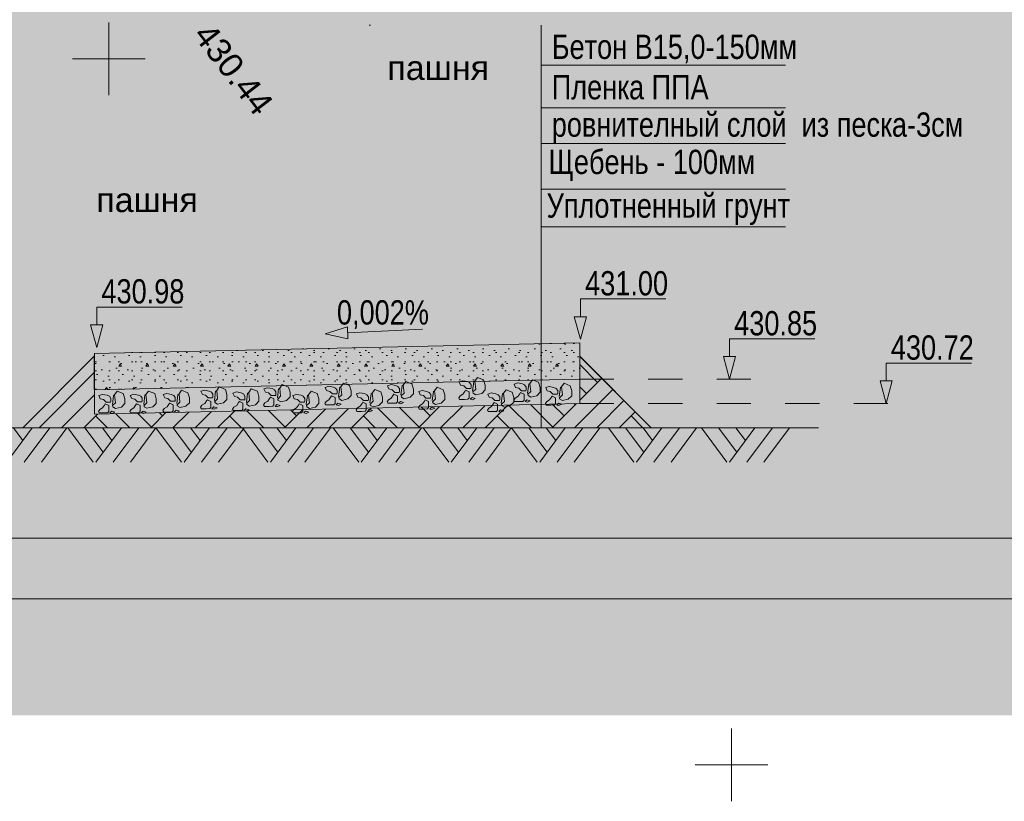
# Model space of a CAD drawing. Header units: millimetres. Extents: x 918404 to 1362154, y 4120617 to 4364104.
# Tile 224 of 256: x 1115738 to 1123853, y 4157068 to 4163506. Entities that reach past the tile are written whole.
import ezdxf

# ---------------------------------------------------------------- set-up
doc = ezdxf.new("R2010")
doc.units = ezdxf.units.MM
doc.header["$MEASUREMENT"] = 0
doc.linetypes.add('Штриховая', pattern=[564.444447, 282.222223, -282.222223])
for name, color, linetype, lineweight in [('(001) Сетка_Ном._пера__132', 132, 'Continuous', 18), ('(001) Сетка_Ном._пера__92', 92, 'Continuous', 18), ('(008) Скульптуры_Ном._пера__7', 7, 'Continuous', 18), ('0_Ном._пера__1', 1, 'Continuous', 18), ('0_Ном._пера__174', 174, 'Continuous', 18), ('0_Ном._пера__255', 255, 'Continuous', 18), ('text_Ном._пера__1', 1, 'Continuous', 18), ('text_Ном._пера__7', 7, 'Continuous', 18), ('ВЫСОТА_Ном._пера__7', 7, 'Continuous', 18), ('РУС_Ном._пера__7', 7, 'Continuous', 18), ('ТОЧКИ_Ном._пера__5', 5, 'Continuous', 18)]:
    doc.layers.add(name, color=color, linetype=linetype, lineweight=lineweight)
doc.layers.add('0_Ном._пера__253', color=7, linetype='Continuous', lineweight=18, true_color=0xb6b6b6)
doc.layers.add('text', color=7, linetype='Continuous')
doc.styles.add('СГЕНЕРИР_СТИЛЬ_1', font='arial.ttf')
doc.styles.add('СГЕНЕРИР_СТИЛЬ_15', font='arial.ttf')

# ---------------------------------------------------------------- blocks, each defined once
blk = doc.blocks.new('Линия_165', base_point=(1119056.5, 4160956))
at = {"layer": 'text_Ном._пера__1', "linetype": 'Continuous'}
blk.add_hatch(color=256, dxfattribs=at).paths.add_polyline_path([(1118254.4, 4160918.7), (1118443.2, 4160877.4), (1118438.5, 4160977.3)])
for p, q in [((1118254.4, 4160918.7), (1118438.5, 4160977.3)), ((1118438.5, 4160977.3), (1118443.2, 4160877.4)), ((1118254.4, 4160918.7), (1118443.2, 4160877.4))]:
    blk.add_line(p, q, dxfattribs=at)
at = {"layer": 'text_Ном._пера__7', "linetype": 'Continuous'}
blk.add_line((1119056.5, 4160956), (1118440.8, 4160927.3), dxfattribs=at)
blk = doc.blocks.new('Ломаная_56', base_point=(1117076.4, 4161139.3))
at = {"layer": 'text_Ном._пера__1', "linetype": 'Continuous'}
blk.add_hatch(color=256, dxfattribs=at).paths.add_polyline_path([(1116372.4, 4160806.9), (1116422.4, 4160993.5), (1116322.4, 4160993.5)])
for p, q in [((1116372.4, 4160806.9), (1116322.4, 4160993.5)), ((1116322.4, 4160993.5), (1116422.4, 4160993.5)), ((1116372.4, 4160806.9), (1116422.4, 4160993.5))]:
    blk.add_line(p, q, dxfattribs=at)
at = {"layer": 'text_Ном._пера__7', "linetype": 'Continuous', "flags": 128}
blk.add_lwpolyline([(1117076.4, 4161139.3), (1116372.4, 4161139.3), (1116372.4, 4160993.5)], dxfattribs=at)
blk = doc.blocks.new('Ломаная_58', base_point=(1121062.9, 4161205.6))
at = {"layer": 'text_Ном._пера__1', "linetype": 'Continuous'}
blk.add_hatch(color=256, dxfattribs=at).paths.add_polyline_path([(1120358.9, 4160873.2), (1120408.9, 4161059.8), (1120308.9, 4161059.8)])
for p, q in [((1120358.9, 4160873.2), (1120308.9, 4161059.8)), ((1120308.9, 4161059.8), (1120408.9, 4161059.8)), ((1120358.9, 4160873.2), (1120408.9, 4161059.8))]:
    blk.add_line(p, q, dxfattribs=at)
at = {"layer": 'text_Ном._пера__7', "linetype": 'Continuous', "flags": 128}
blk.add_lwpolyline([(1121062.9, 4161205.6), (1120358.9, 4161205.6), (1120358.9, 4161059.8)], dxfattribs=at)
blk = doc.blocks.new('Ломаная_59', base_point=(1123582.6, 4160676.6))
at = {"layer": 'text_Ном._пера__1', "linetype": 'Continuous'}
blk.add_hatch(color=256, dxfattribs=at).paths.add_polyline_path([(1122878.5, 4160344.3), (1122928.5, 4160530.9), (1122828.5, 4160530.9)])
for p, q in [((1122878.5, 4160344.3), (1122828.5, 4160530.9)), ((1122828.5, 4160530.9), (1122928.5, 4160530.9)), ((1122878.5, 4160344.3), (1122928.5, 4160530.9))]:
    blk.add_line(p, q, dxfattribs=at)
at = {"layer": 'text_Ном._пера__7', "linetype": 'Continuous', "flags": 128}
blk.add_lwpolyline([(1123582.6, 4160676.6), (1122878.5, 4160676.6), (1122878.5, 4160530.9)], dxfattribs=at)
blk = doc.blocks.new('Ломаная_60', base_point=(1122291.5, 4160876.6))
at = {"layer": 'text_Ном._пера__1', "linetype": 'Continuous'}
blk.add_hatch(color=256, dxfattribs=at).paths.add_polyline_path([(1121587.4, 4160544.3), (1121637.4, 4160730.9), (1121537.4, 4160730.9)])
for p, q in [((1121587.4, 4160544.3), (1121537.4, 4160730.9)), ((1121537.4, 4160730.9), (1121637.4, 4160730.9)), ((1121587.4, 4160544.3), (1121637.4, 4160730.9))]:
    blk.add_line(p, q, dxfattribs=at)
at = {"layer": 'text_Ном._пера__7', "linetype": 'Continuous', "flags": 128}
blk.add_lwpolyline([(1122291.5, 4160876.6), (1121587.4, 4160876.6), (1121587.4, 4160730.9)], dxfattribs=at)

msp = doc.modelspace()

# ---------------------------------------------------------------- hatches: boundary and pattern name
at = {"layer": '0_Ном._пера__253', "linetype": 'Continuous'}
h = msp.add_hatch(dxfattribs=at)
h.set_pattern_fill('Бетон_легкий', color=256, style=0, pattern_type=2)
h.set_pattern_definition([(0, (1118353.5, 4160650.6), (0, 389.71), [24.375, -200.625]), (0, (1118466, 4160845.47), (0, 389.71), [24.375, -200.625]), (60, (1118353.5, 4160650.6), (-337.5, 194.856), [24.375, -200.625]), (60, (1118578.5, 4160650.6), (-337.5, 194.856), [24.375, -200.625]), (120, (1118377.88, 4160650.6), (337.5, 194.856), [24.375, -200.625]), (120, (1118602.88, 4160650.6), (337.5, 194.856), [24.375, -200.625]), (0, (1118353.5, 4160688.116), (0, 75), [0, -75, 0, -112.5]), (45, (1118391, 4160688.116), (-53.033, 53.033), [0, -56.25, 0, -93.75])])
h.paths.add_polyline_path([(1116353.3, 4160457), (1120353.7, 4160544.3), (1120353.7, 4160844.3), (1116353.3, 4160757)])
h = msp.add_hatch(dxfattribs=at)
h.set_pattern_fill('Грунт', color=256, style=0, pattern_type=2)
h.set_pattern_definition([(45, (295942.93, 4126321.94), (-275.77163, 275.77163), []), (45, (295851, 4126413.9), (-551.5433, 551.5433), []), (45, (295759.1, 4126505.8), (-551.5433, 551.5433), []), (135, (295667.16, 4126597.72), (91.923878, 91.923878), [389.99999, -389.99999])])
h.paths.add_polyline_path([(1116352.8, 4160733.7), (1115763.2, 4160144.1), (1120943.3, 4160144.1), (1120353.7, 4160730.5), (1120353.7, 4160344.3), (1116353.3, 4160257), (1116353.3, 4160457), (1116352.8, 4160457)])
at = {"layer": '0_Ном._пера__255', "linetype": 'Continuous'}
h = msp.add_hatch(color=256, dxfattribs=at)
h.paths.add_polyline_path([(1111134.3, 4191646.9), (1111134.3, 4157775.6), (1153992.6, 4157775.6), (1153992.6, 4191646.9)])
h.paths.add_polyline_path([(1114175.7, 4183065.4), (1114175.7, 4186999.8), (1126290, 4186999.8), (1126290, 4185902.9), (1131973.2, 4185902.9), (1131973.2, 4187020.4), (1138212.3, 4187020.4), (1140415.2, 4187020.4), (1140415.2, 4180207.9), (1135183.9, 4180207.9), (1135183.9, 4169186.3), (1114175.7, 4169186.3)], flags=0)

# ---------------------------------------------------------------- linework, layer by layer
at = {"layer": '(001) Сетка_Ном._пера__132', "linetype": 'Continuous'}
for p, q in [((1121604.5, 4157668.2), (1121604.5, 4157068.2)), ((1121304.5, 4157368.2), (1121904.5, 4157368.2))]:
    msp.add_line(p, q, dxfattribs=at)
at = {"layer": '(001) Сетка_Ном._пера__92', "linetype": 'Continuous'}
for p, q in [((1116472.3, 4163483.2), (1116472.3, 4162883.2)), ((1116172.3, 4163183.2), (1116772.3, 4163183.2))]:
    msp.add_line(p, q, dxfattribs=at)
at = {"layer": '0_Ном._пера__1', "linetype": 'Continuous', "flags": 128}
for points in [[(1116353.3, 4160457), (1120353.7, 4160544.3), (1120353.7, 4160844.3), (1116353.3, 4160757)], [(1116352.8, 4160733.7), (1115763.2, 4160144.1), (1120943.3, 4160144.1), (1120353.7, 4160730.5), (1120353.7, 4160344.3), (1116353.3, 4160257), (1116353.3, 4160457), (1116352.8, 4160457)]]:
    msp.add_lwpolyline(points, close=True, dxfattribs=at)
at = {"layer": '0_Ном._пера__174', "linetype": 'Continuous', "flags": 128}
for points in [[(1111825, 4188014.6), (1153825.9, 4188014.6), (1153825.9, 4158734.6), (1111825, 4158734.6)], [(1113825, 4187514.6), (1153325.9, 4187514.6), (1153325.9, 4159234.6), (1113825, 4159234.6)]]:
    msp.add_lwpolyline(points, close=True, dxfattribs=at)
at = {"layer": 'text_Ном._пера__7', "linetype": 'Continuous'}
for p, q in [((1120035, 4160144.1), (1120035, 4163459.5)), ((1120035, 4163132.1), (1122048.4, 4163132.1)), ((1120035, 4162780.1), (1122048.4, 4162780.1)), ((1120035, 4162487.2), (1122048.4, 4162487.2)), ((1120035, 4162109.5), (1122048.4, 4162109.5)), ((1120035, 4161798.4), (1122048.4, 4161798.4)), ((1120353.7, 4160844.3), (1116352.8, 4160757)), ((1120353.7, 4160844.3), (1120353.7, 4160344.3)), ((1116352.8, 4160733.7), (1115763.2, 4160144.1)), ((1116353.3, 4160758.5), (1116353.3, 4160257)), ((1120353.7, 4160733.7), (1120943.3, 4160144.1)), ((1120353.7, 4160544.3), (1116352.8, 4160457)), ((1118899.1, 4160496.7), (1118919.6, 4160526.6)), ((1118919.6, 4160526.6), (1118970.8, 4160506.1)), ((1119389.1, 4160532.6), (1119359.2, 4160523.2)), ((1119359.2, 4160523.2), (1119372, 4160496.7)), ((1119427.5, 4160524.9), (1119389.1, 4160532.6)), ((1119446.3, 4160516.4), (1119427.5, 4160524.9)), ((1119458.2, 4160499.3), (1119446.3, 4160516.4)), ((1119471, 4160448.9), (1119480.4, 4160524.1)), ((1119480.4, 4160524.1), (1119489.8, 4160529.2)), ((1119489.8, 4160529.2), (1119510.3, 4160559.1)), ((1119496.6, 4160462.6), (1119489.8, 4160529.2)), ((1119510.3, 4160559.1), (1119561.5, 4160538.6)), ((1119561.5, 4160538.6), (1119574.3, 4160495.9)), ((1119943.1, 4160510.1), (1119963.6, 4160540)), ((1119963.6, 4160540), (1120014.8, 4160519.5)), ((1120014.8, 4160519.5), (1120027.6, 4160476.8)), ((1116520.2, 4160416.7), (1116540.7, 4160446.5)), ((1116540.7, 4160446.5), (1116591.9, 4160426.1)), ((1116778.7, 4160417.6), (1116799.2, 4160447.4)), ((1116799.2, 4160447.4), (1116850.4, 4160426.9)), ((1117051.9, 4160423.5), (1117072.3, 4160453.4)), ((1117072.3, 4160453.4), (1117123.6, 4160432.9)), ((1117260.9, 4160454.4), (1117231, 4160445)), ((1117231, 4160445), (1117243.8, 4160418.5)), ((1117299.3, 4160446.7), (1117260.9, 4160454.4)), ((1117318.1, 4160438.1), (1117299.3, 4160446.7)), ((1117330, 4160421.1), (1117318.1, 4160438.1)), ((1117342.8, 4160370.7), (1117352.2, 4160445.8)), ((1117352.2, 4160445.8), (1117361.6, 4160450.9)), ((1117361.6, 4160450.9), (1117382.1, 4160480.8)), ((1117368.4, 4160384.4), (1117361.6, 4160450.9)), ((1117382.1, 4160480.8), (1117433.3, 4160460.3)), ((1117433.3, 4160460.3), (1117446.1, 4160417.7)), ((1117524.8, 4160439.4), (1117494.9, 4160430.1)), ((1117563.2, 4160431.8), (1117524.8, 4160439.4)), ((1117616.1, 4160430.9), (1117625.5, 4160436)), ((1117625.5, 4160436), (1117646, 4160465.9)), ((1117632.3, 4160369.4), (1117625.5, 4160436)), ((1117646, 4160465.9), (1117697.2, 4160445.4)), ((1117697.2, 4160445.4), (1117710, 4160402.7)), ((1117780.9, 4160474.5), (1117751, 4160465.2)), ((1117751, 4160465.2), (1117763.8, 4160438.7)), ((1117763.8, 4160438.7), (1117789.4, 4160432.7)), ((1117819.3, 4160466.9), (1117780.9, 4160474.5)), ((1117838.1, 4160458.3), (1117819.3, 4160466.9)), ((1117850, 4160441.3), (1117838.1, 4160458.3)), ((1117850, 4160420.8), (1117850, 4160441.3)), ((1117862.8, 4160390.9), (1117872.2, 4160466)), ((1117872.2, 4160466), (1117881.6, 4160471.1)), ((1117881.6, 4160471.1), (1117902.1, 4160501)), ((1117888.4, 4160404.5), (1117881.6, 4160471.1)), ((1117902.1, 4160501), (1117953.3, 4160480.5)), ((1117953.3, 4160480.5), (1117966.1, 4160437.8)), ((1117966.1, 4160437.8), (1117966.1, 4160398.6)), ((1118118.9, 4160416.7), (1118139.4, 4160446.5)), ((1118139.4, 4160446.5), (1118190.6, 4160426.1)), ((1118284.5, 4160486.5), (1118254.6, 4160477.1)), ((1118254.6, 4160477.1), (1118267.4, 4160450.6)), ((1118267.4, 4160450.6), (1118293, 4160444.7)), ((1118322.9, 4160478.8), (1118284.5, 4160486.5)), ((1118293, 4160444.7), (1118314.8, 4160422.9)), ((1118341.7, 4160470.3), (1118322.9, 4160478.8)), ((1118353.6, 4160453.2), (1118341.7, 4160470.3)), ((1118353.6, 4160432.7), (1118353.6, 4160453.2)), ((1118366.4, 4160402.8), (1118375.8, 4160478)), ((1118375.8, 4160478), (1118385.2, 4160483.1)), ((1118385.2, 4160483.1), (1118405.7, 4160513)), ((1118392.1, 4160416.5), (1118385.2, 4160483.1)), ((1118405.7, 4160513), (1118456.9, 4160492.5)), ((1118456.9, 4160492.5), (1118469.7, 4160449.8)), ((1118469.7, 4160449.8), (1118469.7, 4160410.5)), ((1118643, 4160430.2), (1118663.5, 4160460)), ((1118663.5, 4160460), (1118714.7, 4160439.5)), ((1118714.7, 4160439.5), (1118727.5, 4160396.9)), ((1118798.4, 4160500.2), (1118768.5, 4160490.8)), ((1118768.5, 4160490.8), (1118781.3, 4160464.3)), ((1118781.3, 4160464.3), (1118806.9, 4160458.3)), ((1118836.8, 4160492.5), (1118798.4, 4160500.2)), ((1118806.9, 4160458.3), (1118828.7, 4160436.6)), ((1118828.7, 4160436.6), (1118865.8, 4160436.6)), ((1118855.6, 4160483.9), (1118836.8, 4160492.5)), ((1118867.5, 4160466.9), (1118855.6, 4160483.9)), ((1118865.8, 4160436.6), (1118867.5, 4160446.4)), ((1118867.5, 4160446.4), (1118867.5, 4160466.9)), ((1118880.3, 4160416.5), (1118889.7, 4160491.6)), ((1118889.7, 4160491.6), (1118899.1, 4160496.7)), ((1118905.9, 4160430.2), (1118899.1, 4160496.7)), ((1118970.8, 4160506.1), (1118983.6, 4160463.4)), ((1118983.6, 4160463.4), (1118983.6, 4160424.2)), ((1119056.2, 4160452.3), (1119026.3, 4160443)), ((1119026.3, 4160443), (1119039.1, 4160416.5)), ((1119094.6, 4160444.7), (1119056.2, 4160452.3)), ((1119113.4, 4160436.1), (1119094.6, 4160444.7)), ((1119125.3, 4160419.1), (1119113.4, 4160436.1)), ((1119138.1, 4160368.7), (1119147.5, 4160443.8)), ((1119147.5, 4160443.8), (1119156.9, 4160448.9)), ((1119156.9, 4160448.9), (1119177.4, 4160478.8)), ((1119163.7, 4160382.4), (1119156.9, 4160448.9)), ((1119177.4, 4160478.8), (1119228.6, 4160458.3)), ((1119228.6, 4160458.3), (1119241.4, 4160415.6)), ((1119372, 4160496.7), (1119397.6, 4160490.8)), ((1119390.8, 4160421.6), (1119406.2, 4160444.7)), ((1119397.6, 4160490.8), (1119419.4, 4160469)), ((1119406.2, 4160444.7), (1119413, 4160454.1)), ((1119413, 4160454.1), (1119441.2, 4160440.4)), ((1119419.4, 4160469), (1119456.5, 4160469)), ((1119441.2, 4160440.4), (1119441.2, 4160408.8)), ((1119456.5, 4160469), (1119458.2, 4160478.8)), ((1119458.2, 4160478.8), (1119458.2, 4160499.3)), ((1119473.6, 4160439.5), (1119496.6, 4160462.6)), ((1119474.4, 4160430.2), (1119473.6, 4160439.5)), ((1119574.3, 4160456.6), (1119545.7, 4160428)), ((1119574.3, 4160495.9), (1119574.3, 4160456.6)), ((1119725.4, 4160428.4), (1119745.9, 4160458.3)), ((1119745.9, 4160458.3), (1119797.1, 4160437.8)), ((1119797.1, 4160437.8), (1119809.9, 4160395.2)), ((1119842.4, 4160513.5), (1119812.5, 4160504.1)), ((1119812.5, 4160504.1), (1119825.3, 4160477.7)), ((1119825.3, 4160477.7), (1119850.9, 4160471.7)), ((1119880.8, 4160505.8), (1119842.4, 4160513.5)), ((1119850.9, 4160471.7), (1119872.7, 4160449.9)), ((1119859.4, 4160425.6), (1119866.3, 4160435)), ((1119866.3, 4160435), (1119894.4, 4160421.3)), ((1119872.7, 4160449.9), (1119909.8, 4160449.9)), ((1119899.5, 4160497.3), (1119880.8, 4160505.8)), ((1119911.5, 4160480.2), (1119899.5, 4160497.3)), ((1119909.8, 4160449.9), (1119911.5, 4160459.7)), ((1119911.5, 4160459.7), (1119911.5, 4160480.2)), ((1119924.3, 4160429.8), (1119933.7, 4160505)), ((1119926.9, 4160420.5), (1119949.9, 4160443.5)), ((1119933.7, 4160505), (1119943.1, 4160510.1)), ((1119949.9, 4160443.5), (1119943.1, 4160510.1)), ((1120027.6, 4160437.5), (1119999, 4160408.9)), ((1120027.6, 4160476.8), (1120027.6, 4160437.5)), ((1120102.7, 4160484.8), (1120072.8, 4160475.4)), ((1120072.8, 4160475.4), (1120085.6, 4160448.9)), ((1120085.6, 4160448.9), (1120111.2, 4160443)), ((1120141.1, 4160477.1), (1120102.7, 4160484.8)), ((1120111.2, 4160443), (1120133, 4160421.2)), ((1120159.9, 4160468.6), (1120141.1, 4160477.1)), ((1120171.9, 4160451.5), (1120159.9, 4160468.6)), ((1120171.9, 4160431), (1120171.9, 4160451.5)), ((1120184.7, 4160401.1), (1120194, 4160476.2)), ((1120194, 4160476.2), (1120203.4, 4160481.4)), ((1120203.4, 4160481.4), (1120223.9, 4160511.2)), ((1120210.3, 4160414.8), (1120203.4, 4160481.4)), ((1120223.9, 4160511.2), (1120275.1, 4160490.8)), ((1120275.1, 4160490.8), (1120287.9, 4160448.1)), ((1120287.9, 4160448.1), (1120287.9, 4160408.8)), ((1116419.5, 4160420.1), (1116389.6, 4160410.7)), ((1116389.6, 4160410.7), (1116402.4, 4160384.2)), ((1116402.4, 4160384.2), (1116428, 4160378.2)), ((1116457.9, 4160412.4), (1116419.5, 4160420.1)), ((1116428, 4160378.2), (1116449.8, 4160356.5)), ((1116449.8, 4160356.5), (1116486.9, 4160356.5)), ((1116476.7, 4160403.9), (1116457.9, 4160412.4)), ((1116488.7, 4160386.8), (1116476.7, 4160403.9)), ((1116486.9, 4160356.5), (1116488.7, 4160366.3)), ((1116488.7, 4160366.3), (1116488.7, 4160386.8)), ((1116501.5, 4160336.4), (1116510.8, 4160411.5)), ((1116510.8, 4160411.5), (1116520.2, 4160416.7)), ((1116527.1, 4160350.1), (1116520.2, 4160416.7)), ((1116591.9, 4160426.1), (1116604.7, 4160383.4)), ((1116604.7, 4160383.4), (1116604.7, 4160344.1)), ((1116678, 4160421), (1116648.1, 4160411.6)), ((1116648.1, 4160411.6), (1116660.9, 4160385.1)), ((1116660.9, 4160385.1), (1116686.5, 4160379.1)), ((1116716.4, 4160413.3), (1116678, 4160421)), ((1116686.5, 4160379.1), (1116708.3, 4160357.4)), ((1116708.3, 4160357.4), (1116745.4, 4160357.4)), ((1116735.1, 4160404.7), (1116716.4, 4160413.3)), ((1116747.1, 4160387.7), (1116735.1, 4160404.7)), ((1116745.4, 4160357.4), (1116747.1, 4160367.2)), ((1116747.1, 4160367.2), (1116747.1, 4160387.7)), ((1116759.9, 4160337.3), (1116769.3, 4160412.4)), ((1116769.3, 4160412.4), (1116778.7, 4160417.6)), ((1116785.5, 4160351), (1116778.7, 4160417.6)), ((1116850.4, 4160426.9), (1116863.2, 4160384.3)), ((1116863.2, 4160384.3), (1116863.2, 4160345)), ((1116951.1, 4160426.9), (1116921.3, 4160417.5)), ((1116921.3, 4160417.5), (1116934.1, 4160391.1)), ((1116934.1, 4160391.1), (1116959.7, 4160385.1)), ((1116989.5, 4160419.2), (1116951.1, 4160426.9)), ((1116959.7, 4160385.1), (1116981.4, 4160363.3)), ((1116981.4, 4160363.3), (1117018.6, 4160363.3)), ((1117008.3, 4160410.7), (1116989.5, 4160419.2)), ((1117020.3, 4160393.6), (1117008.3, 4160410.7)), ((1117018.6, 4160363.3), (1117020.3, 4160373.1)), ((1117020.3, 4160373.1), (1117020.3, 4160393.6)), ((1117033.1, 4160343.3), (1117042.5, 4160418.4)), ((1117035.6, 4160333.9), (1117058.7, 4160356.9)), ((1117042.5, 4160418.4), (1117051.9, 4160423.5)), ((1117058.7, 4160356.9), (1117051.9, 4160423.5)), ((1117123.6, 4160432.9), (1117136.4, 4160390.2)), ((1117136.4, 4160390.2), (1117136.4, 4160351)), ((1117243.8, 4160418.5), (1117269.4, 4160412.5)), ((1117262.6, 4160343.4), (1117278, 4160366.4)), ((1117269.4, 4160412.5), (1117291.2, 4160390.8)), ((1117278, 4160366.4), (1117284.8, 4160375.8)), ((1117284.8, 4160375.8), (1117313, 4160362.2)), ((1117291.2, 4160390.8), (1117328.3, 4160390.8)), ((1117313, 4160362.2), (1117313, 4160330.6)), ((1117328.3, 4160390.8), (1117330, 4160400.6)), ((1117330, 4160400.6), (1117330, 4160421.1)), ((1117345.4, 4160361.3), (1117368.4, 4160384.4)), ((1117346.2, 4160351.9), (1117345.4, 4160361.3)), ((1117446.1, 4160378.4), (1117417.5, 4160349.8)), ((1117446.1, 4160417.7), (1117446.1, 4160378.4)), ((1117494.9, 4160430.1), (1117507.7, 4160403.6)), ((1117507.7, 4160403.6), (1117533.3, 4160397.6)), ((1117533.3, 4160397.6), (1117555.1, 4160375.8)), ((1117541.8, 4160351.5), (1117548.7, 4160360.9)), ((1117548.7, 4160360.9), (1117576.8, 4160347.2)), ((1117555.1, 4160375.8), (1117592.2, 4160375.8)), ((1117581.9, 4160423.2), (1117563.2, 4160431.8)), ((1117593.9, 4160406.1), (1117581.9, 4160423.2)), ((1117592.2, 4160375.8), (1117593.9, 4160385.7)), ((1117593.9, 4160385.7), (1117593.9, 4160406.1)), ((1117606.7, 4160355.8), (1117616.1, 4160430.9)), ((1117609.3, 4160346.4), (1117632.3, 4160369.4)), ((1117710, 4160363.5), (1117681.4, 4160334.9)), ((1117710, 4160402.7), (1117710, 4160363.5)), ((1117759.5, 4160349.9), (1117782.6, 4160363.6)), ((1117782.6, 4160363.6), (1117797.9, 4160386.6)), ((1117789.4, 4160432.7), (1117811.2, 4160410.9)), ((1117797.9, 4160386.6), (1117804.8, 4160396)), ((1117804.8, 4160396), (1117832.9, 4160382.4)), ((1117811.2, 4160410.9), (1117848.3, 4160410.9)), ((1117832.9, 4160382.4), (1117832.9, 4160350.8)), ((1117848.3, 4160410.9), (1117850, 4160420.8)), ((1117865.4, 4160381.5), (1117888.4, 4160404.5)), ((1117866.2, 4160372.1), (1117865.4, 4160381.5)), ((1117889.3, 4160358.5), (1117866.2, 4160372.1)), ((1117937.5, 4160370), (1117889.3, 4160358.5)), ((1117966.1, 4160398.6), (1117937.5, 4160370)), ((1118018.2, 4160420.1), (1117988.3, 4160410.7)), ((1117988.3, 4160410.7), (1118001.1, 4160384.2)), ((1118001.1, 4160384.2), (1118026.7, 4160378.2)), ((1118056.6, 4160412.4), (1118018.2, 4160420.1)), ((1118026.7, 4160378.2), (1118048.5, 4160356.5)), ((1118048.5, 4160356.5), (1118085.6, 4160356.5)), ((1118075.4, 4160403.9), (1118056.6, 4160412.4)), ((1118087.3, 4160386.8), (1118075.4, 4160403.9)), ((1118085.6, 4160356.5), (1118087.3, 4160366.3)), ((1118087.3, 4160366.3), (1118087.3, 4160386.8)), ((1118100.1, 4160336.4), (1118109.5, 4160411.5)), ((1118109.5, 4160411.5), (1118118.9, 4160416.7)), ((1118125.7, 4160350.1), (1118118.9, 4160416.7)), ((1118190.6, 4160426.1), (1118203.4, 4160383.4)), ((1118203.4, 4160383.4), (1118203.4, 4160344.1)), ((1118252.1, 4160345.6), (1118263.2, 4160361.9)), ((1118263.2, 4160361.9), (1118286.2, 4160375.5)), ((1118286.2, 4160375.5), (1118301.6, 4160398.6)), ((1118301.6, 4160398.6), (1118308.4, 4160408)), ((1118308.4, 4160408), (1118336.6, 4160394.3)), ((1118314.8, 4160422.9), (1118351.9, 4160422.9)), ((1118336.6, 4160394.3), (1118336.6, 4160362.7)), ((1118336.6, 4160362.7), (1118336.6, 4160344.8)), ((1118351.9, 4160422.9), (1118353.6, 4160432.7)), ((1118369, 4160393.4), (1118392.1, 4160416.5)), ((1118369.9, 4160384.1), (1118369, 4160393.4)), ((1118392.9, 4160370.4), (1118369.9, 4160384.1)), ((1118441.1, 4160381.9), (1118392.9, 4160370.4)), ((1118469.7, 4160410.5), (1118441.1, 4160381.9)), ((1118542.3, 4160433.6), (1118512.4, 4160424.2)), ((1118512.4, 4160424.2), (1118525.2, 4160397.7)), ((1118525.2, 4160397.7), (1118550.8, 4160391.7)), ((1118580.7, 4160425.9), (1118542.3, 4160433.6)), ((1118550.8, 4160391.7), (1118572.6, 4160370)), ((1118559.4, 4160345.6), (1118566.2, 4160355)), ((1118566.2, 4160355), (1118594.4, 4160341.4)), ((1118572.6, 4160370), (1118609.7, 4160370)), ((1118599.5, 4160417.3), (1118580.7, 4160425.9)), ((1118611.4, 4160400.3), (1118599.5, 4160417.3)), ((1118609.7, 4160370), (1118611.4, 4160379.8)), ((1118611.4, 4160379.8), (1118611.4, 4160400.3)), ((1118624.2, 4160349.9), (1118633.6, 4160425)), ((1118626.8, 4160340.5), (1118649.8, 4160363.6)), ((1118633.6, 4160425), (1118643, 4160430.2)), ((1118649.8, 4160363.6), (1118643, 4160430.2)), ((1118727.5, 4160357.6), (1118698.9, 4160329)), ((1118727.5, 4160396.9), (1118727.5, 4160357.6)), ((1118765.9, 4160359.3), (1118777, 4160375.5)), ((1118772.8, 4160346.5), (1118765.9, 4160359.3)), ((1118777, 4160375.5), (1118800.1, 4160389.2)), ((1118800.1, 4160389.2), (1118815.4, 4160412.2)), ((1118815.4, 4160412.2), (1118822.3, 4160421.6)), ((1118822.3, 4160421.6), (1118850.4, 4160408)), ((1118850.4, 4160358.5), (1118841.1, 4160348.2)), ((1118850.4, 4160408), (1118850.4, 4160376.4)), ((1118850.4, 4160376.4), (1118850.4, 4160358.5)), ((1118859.6, 4160346.6), (1118875, 4160362)), ((1118875, 4160362), (1118901.6, 4160353.8)), ((1118901.6, 4160353.8), (1118878, 4160342.5)), ((1118882.9, 4160407.1), (1118905.9, 4160430.2)), ((1118883.7, 4160397.7), (1118882.9, 4160407.1)), ((1118906.8, 4160384.1), (1118883.7, 4160397.7)), ((1118955, 4160395.6), (1118906.8, 4160384.1)), ((1118983.6, 4160424.2), (1118955, 4160395.6)), ((1119039.1, 4160416.5), (1119064.7, 4160410.5)), ((1119057.9, 4160341.4), (1119073.2, 4160364.4)), ((1119064.7, 4160410.5), (1119086.5, 4160388.8)), ((1119073.2, 4160364.4), (1119080.1, 4160373.8)), ((1119080.1, 4160373.8), (1119108.2, 4160360.2)), ((1119086.5, 4160388.8), (1119123.6, 4160388.8)), ((1119108.2, 4160360.2), (1119108.2, 4160328.6)), ((1119123.6, 4160388.8), (1119125.3, 4160398.6)), ((1119125.3, 4160398.6), (1119125.3, 4160419.1)), ((1119140.7, 4160359.3), (1119163.7, 4160382.4)), ((1119141.5, 4160349.9), (1119140.7, 4160359.3)), ((1119241.4, 4160376.4), (1119212.8, 4160347.8)), ((1119241.4, 4160415.6), (1119241.4, 4160376.4)), ((1119356.6, 4160391.7), (1119367.7, 4160408)), ((1119363.5, 4160378.9), (1119356.6, 4160391.7)), ((1119402.7, 4160378.9), (1119363.5, 4160378.9)), ((1119367.7, 4160408), (1119390.8, 4160421.6)), ((1119431.8, 4160380.6), (1119402.7, 4160378.9)), ((1119441.2, 4160390.9), (1119431.8, 4160380.6)), ((1119441.2, 4160408.8), (1119441.2, 4160390.9)), ((1119450.3, 4160379.1), (1119465.7, 4160394.4)), ((1119468.7, 4160375), (1119450.3, 4160379.1)), ((1119465.7, 4160394.4), (1119492.3, 4160386.2)), ((1119492.3, 4160386.2), (1119468.7, 4160375)), ((1119497.5, 4160416.5), (1119474.4, 4160430.2)), ((1119545.7, 4160428), (1119497.5, 4160416.5)), ((1119624.7, 4160431.9), (1119594.8, 4160422.5)), ((1119594.8, 4160422.5), (1119607.6, 4160396)), ((1119607.6, 4160396), (1119633.2, 4160390)), ((1119663.1, 4160424.2), (1119624.7, 4160431.9)), ((1119633.2, 4160390), (1119655, 4160368.3)), ((1119655, 4160368.3), (1119692.1, 4160368.3)), ((1119681.9, 4160415.6), (1119663.1, 4160424.2)), ((1119693.8, 4160398.6), (1119681.9, 4160415.6)), ((1119692.1, 4160368.3), (1119693.8, 4160378.1)), ((1119693.8, 4160378.1), (1119693.8, 4160398.6)), ((1119706.6, 4160348.2), (1119716, 4160423.3)), ((1119709.2, 4160338.8), (1119732.2, 4160361.9)), ((1119716, 4160423.3), (1119725.4, 4160428.4)), ((1119732.2, 4160361.9), (1119725.4, 4160428.4)), ((1119809.9, 4160355.9), (1119781.3, 4160327.3)), ((1119809.9, 4160395.2), (1119809.9, 4160355.9)), ((1119809.9, 4160372.7), (1119821, 4160388.9)), ((1119816.7, 4160359.9), (1119809.9, 4160372.7)), ((1119856, 4160359.9), (1119816.7, 4160359.9)), ((1119821, 4160388.9), (1119844.1, 4160402.5)), ((1119844.1, 4160402.5), (1119859.4, 4160425.6)), ((1119885, 4160361.6), (1119856, 4160359.9)), ((1119894.4, 4160371.8), (1119885, 4160361.6)), ((1119894.4, 4160421.3), (1119894.4, 4160389.7)), ((1119894.4, 4160389.7), (1119894.4, 4160371.8)), ((1119903.6, 4160360), (1119918.9, 4160375.4)), ((1119922, 4160355.9), (1119903.6, 4160360)), ((1119918.9, 4160375.4), (1119945.6, 4160367.2)), ((1119945.6, 4160367.2), (1119922, 4160355.9)), ((1119927.7, 4160411.1), (1119926.9, 4160420.5)), ((1119950.8, 4160397.4), (1119927.7, 4160411.1)), ((1119999, 4160408.9), (1119950.8, 4160397.4)), ((1120070.3, 4160343.9), (1120081.4, 4160360.2)), ((1120081.4, 4160360.2), (1120104.4, 4160373.8)), ((1120104.4, 4160373.8), (1120119.8, 4160396.9)), ((1120119.8, 4160396.9), (1120126.6, 4160406.3)), ((1120126.6, 4160406.3), (1120154.8, 4160392.6)), ((1120133, 4160421.2), (1120170.1, 4160421.2)), ((1120154.8, 4160392.6), (1120154.8, 4160361)), ((1120154.8, 4160361), (1120154.8, 4160343.1)), ((1120170.1, 4160421.2), (1120171.9, 4160431)), ((1120187.2, 4160391.7), (1120210.3, 4160414.8)), ((1120188.1, 4160382.4), (1120187.2, 4160391.7)), ((1120211.1, 4160368.7), (1120188.1, 4160382.4)), ((1120259.3, 4160380.2), (1120211.1, 4160368.7)), ((1120287.9, 4160408.8), (1120259.3, 4160380.2)), ((1120353.7, 4160344.3), (1116353.3, 4160257)), ((1116387.1, 4160279.2), (1116398.2, 4160295.4)), ((1116393.9, 4160266.4), (1116387.1, 4160279.2)), ((1116398.2, 4160295.4), (1116421.2, 4160309.1)), ((1116421.2, 4160309.1), (1116436.6, 4160332.2)), ((1116436.6, 4160332.2), (1116443.4, 4160341.5)), ((1116443.4, 4160341.5), (1116471.6, 4160327.9)), ((1116471.6, 4160278.4), (1116462.2, 4160268.1)), ((1116471.6, 4160327.9), (1116471.6, 4160296.3)), ((1116471.6, 4160296.3), (1116471.6, 4160278.4)), ((1116480.7, 4160266.6), (1116496.1, 4160281.9)), ((1116496.1, 4160281.9), (1116522.7, 4160273.7)), ((1116522.7, 4160273.7), (1116499.2, 4160262.5)), ((1116504, 4160327), (1116527.1, 4160350.1)), ((1116504.9, 4160317.6), (1116504, 4160327)), ((1116527.9, 4160304), (1116504.9, 4160317.6)), ((1116576.2, 4160315.5), (1116527.9, 4160304)), ((1116604.7, 4160344.1), (1116576.2, 4160315.5)), ((1116645.5, 4160280.1), (1116656.6, 4160296.3)), ((1116652.3, 4160267.3), (1116645.5, 4160280.1)), ((1116656.6, 4160296.3), (1116679.7, 4160310)), ((1116679.7, 4160310), (1116695, 4160333)), ((1116695, 4160333), (1116701.9, 4160342.4)), ((1116701.9, 4160342.4), (1116730, 4160328.8)), ((1116730, 4160279.3), (1116720.6, 4160269)), ((1116730, 4160328.8), (1116730, 4160297.2)), ((1116730, 4160297.2), (1116730, 4160279.3)), ((1116739.2, 4160267.4), (1116754.5, 4160282.8)), ((1116754.5, 4160282.8), (1116781.2, 4160274.6)), ((1116781.2, 4160274.6), (1116757.6, 4160263.4)), ((1116762.5, 4160327.9), (1116785.5, 4160351)), ((1116763.3, 4160318.5), (1116762.5, 4160327.9)), ((1116786.4, 4160304.9), (1116763.3, 4160318.5)), ((1116834.6, 4160316.4), (1116786.4, 4160304.9)), ((1116863.2, 4160345), (1116834.6, 4160316.4)), ((1116918.7, 4160286.1), (1116929.8, 4160302.3)), ((1116925.5, 4160273.3), (1116918.7, 4160286.1)), ((1116964.8, 4160273.3), (1116925.5, 4160273.3)), ((1116929.8, 4160302.3), (1116952.8, 4160316)), ((1116952.8, 4160316), (1116968.2, 4160339)), ((1116993.8, 4160275), (1116964.8, 4160273.3)), ((1116968.2, 4160339), (1116975, 4160348.4)), ((1116975, 4160348.4), (1117003.2, 4160334.7)), ((1117003.2, 4160285.2), (1116993.8, 4160275)), ((1117003.2, 4160334.7), (1117003.2, 4160303.2)), ((1117003.2, 4160303.2), (1117003.2, 4160285.2)), ((1117012.3, 4160273.4), (1117027.7, 4160288.8)), ((1117030.8, 4160269.3), (1117012.3, 4160273.4)), ((1117027.7, 4160288.8), (1117054.3, 4160280.6)), ((1117054.3, 4160280.6), (1117030.8, 4160269.3)), ((1117036.5, 4160324.5), (1117035.6, 4160333.9)), ((1117059.5, 4160310.8), (1117036.5, 4160324.5)), ((1117107.8, 4160322.4), (1117059.5, 4160310.8)), ((1117136.4, 4160351), (1117107.8, 4160322.4)), ((1117228.4, 4160313.5), (1117239.5, 4160329.7)), ((1117235.3, 4160300.7), (1117228.4, 4160313.5)), ((1117274.5, 4160300.7), (1117235.3, 4160300.7)), ((1117239.5, 4160329.7), (1117262.6, 4160343.4)), ((1117303.6, 4160302.4), (1117274.5, 4160300.7)), ((1117313, 4160312.7), (1117303.6, 4160302.4)), ((1117313, 4160330.6), (1117313, 4160312.7)), ((1117322.1, 4160300.8), (1117337.5, 4160316.2)), ((1117340.5, 4160296.7), (1117322.1, 4160300.8)), ((1117337.5, 4160316.2), (1117364.1, 4160308)), ((1117364.1, 4160308), (1117340.5, 4160296.7)), ((1117369.3, 4160338.3), (1117346.2, 4160351.9)), ((1117417.5, 4160349.8), (1117369.3, 4160338.3)), ((1117492.3, 4160298.6), (1117503.4, 4160314.8)), ((1117499.1, 4160285.8), (1117492.3, 4160298.6)), ((1117538.4, 4160285.8), (1117499.1, 4160285.8)), ((1117503.4, 4160314.8), (1117526.5, 4160328.5)), ((1117526.5, 4160328.5), (1117541.8, 4160351.5)), ((1117567.4, 4160287.5), (1117538.4, 4160285.8)), ((1117576.8, 4160297.7), (1117567.4, 4160287.5)), ((1117576.8, 4160347.2), (1117576.8, 4160315.7)), ((1117576.8, 4160315.7), (1117576.8, 4160297.7)), ((1117586, 4160285.9), (1117601.3, 4160301.3)), ((1117604.4, 4160281.8), (1117586, 4160285.9)), ((1117601.3, 4160301.3), (1117628, 4160293.1)), ((1117628, 4160293.1), (1117604.4, 4160281.8)), ((1117610.1, 4160337), (1117609.3, 4160346.4)), ((1117633.2, 4160323.3), (1117610.1, 4160337)), ((1117681.4, 4160334.9), (1117633.2, 4160323.3)), ((1117748.4, 4160333.7), (1117759.5, 4160349.9)), ((1117755.3, 4160320.9), (1117748.4, 4160333.7)), ((1117794.5, 4160320.9), (1117755.3, 4160320.9)), ((1117823.5, 4160322.6), (1117794.5, 4160320.9)), ((1117832.9, 4160332.8), (1117823.5, 4160322.6)), ((1117832.9, 4160350.8), (1117832.9, 4160332.8)), ((1117842.1, 4160321), (1117857.4, 4160336.4)), ((1117860.5, 4160316.9), (1117842.1, 4160321)), ((1117857.4, 4160336.4), (1117884.1, 4160328.2)), ((1117884.1, 4160328.2), (1117860.5, 4160316.9)), ((1117985.7, 4160279.2), (1117996.8, 4160295.4)), ((1117992.6, 4160266.4), (1117985.7, 4160279.2)), ((1117996.8, 4160295.4), (1118019.9, 4160309.1)), ((1118019.9, 4160309.1), (1118035.2, 4160332.2)), ((1118035.2, 4160332.2), (1118042.1, 4160341.5)), ((1118042.1, 4160341.5), (1118070.2, 4160327.9)), ((1118070.2, 4160278.4), (1118060.8, 4160268.1)), ((1118070.2, 4160327.9), (1118070.2, 4160296.3)), ((1118070.2, 4160296.3), (1118070.2, 4160278.4)), ((1118079.4, 4160266.6), (1118094.7, 4160281.9)), ((1118094.7, 4160281.9), (1118121.4, 4160273.7)), ((1118121.4, 4160273.7), (1118097.8, 4160262.5)), ((1118102.7, 4160327), (1118125.7, 4160350.1)), ((1118103.5, 4160317.6), (1118102.7, 4160327)), ((1118126.6, 4160304), (1118103.5, 4160317.6)), ((1118174.8, 4160315.5), (1118126.6, 4160304)), ((1118203.4, 4160344.1), (1118174.8, 4160315.5)), ((1118258.9, 4160332.8), (1118252.1, 4160345.6)), ((1118298.2, 4160332.8), (1118258.9, 4160332.8)), ((1118327.2, 4160334.5), (1118298.2, 4160332.8)), ((1118336.6, 4160344.8), (1118327.2, 4160334.5)), ((1118345.7, 4160333), (1118361.1, 4160348.3)), ((1118364.1, 4160328.9), (1118345.7, 4160333)), ((1118361.1, 4160348.3), (1118387.7, 4160340.1)), ((1118387.7, 4160340.1), (1118364.1, 4160328.9)), ((1118509.9, 4160292.7), (1118520.9, 4160308.9)), ((1118516.7, 4160279.9), (1118509.9, 4160292.7)), ((1118555.9, 4160279.9), (1118516.7, 4160279.9)), ((1118520.9, 4160308.9), (1118544, 4160322.6)), ((1118544, 4160322.6), (1118559.4, 4160345.6)), ((1118585, 4160281.6), (1118555.9, 4160279.9)), ((1118594.4, 4160291.9), (1118585, 4160281.6)), ((1118594.4, 4160341.4), (1118594.4, 4160309.8)), ((1118594.4, 4160309.8), (1118594.4, 4160291.9)), ((1118603.5, 4160280.1), (1118618.9, 4160295.4)), ((1118621.9, 4160276), (1118603.5, 4160280.1)), ((1118618.9, 4160295.4), (1118645.5, 4160287.2)), ((1118645.5, 4160287.2), (1118621.9, 4160276)), ((1118627.7, 4160331.1), (1118626.8, 4160340.5)), ((1118650.7, 4160317.5), (1118627.7, 4160331.1)), ((1118698.9, 4160329), (1118650.7, 4160317.5)), ((1118812, 4160346.5), (1118772.8, 4160346.5)), ((1118841.1, 4160348.2), (1118812, 4160346.5)), ((1118878, 4160342.5), (1118859.6, 4160346.6)), ((1119023.7, 4160311.5), (1119034.8, 4160327.7)), ((1119030.6, 4160298.7), (1119023.7, 4160311.5)), ((1119069.8, 4160298.7), (1119030.6, 4160298.7)), ((1119034.8, 4160327.7), (1119057.9, 4160341.4)), ((1119098.9, 4160300.4), (1119069.8, 4160298.7)), ((1119108.2, 4160310.6), (1119098.9, 4160300.4)), ((1119108.2, 4160328.6), (1119108.2, 4160310.6)), ((1119117.4, 4160298.8), (1119132.7, 4160314.2)), ((1119135.8, 4160294.7), (1119117.4, 4160298.8)), ((1119132.7, 4160314.2), (1119159.4, 4160306)), ((1119159.4, 4160306), (1119135.8, 4160294.7)), ((1119164.6, 4160336.3), (1119141.5, 4160349.9)), ((1119212.8, 4160347.8), (1119164.6, 4160336.3)), ((1119592.2, 4160291), (1119603.3, 4160307.2)), ((1119599.1, 4160278.2), (1119592.2, 4160291)), ((1119638.3, 4160278.2), (1119599.1, 4160278.2)), ((1119603.3, 4160307.2), (1119626.4, 4160320.9)), ((1119626.4, 4160320.9), (1119641.8, 4160343.9)), ((1119667.4, 4160279.9), (1119638.3, 4160278.2)), ((1119641.8, 4160343.9), (1119648.6, 4160353.3)), ((1119648.6, 4160353.3), (1119676.8, 4160339.7)), ((1119676.8, 4160290.2), (1119667.4, 4160279.9)), ((1119676.8, 4160339.7), (1119676.8, 4160308.1)), ((1119676.8, 4160308.1), (1119676.8, 4160290.2)), ((1119685.9, 4160278.3), (1119701.3, 4160293.7)), ((1119704.3, 4160274.2), (1119685.9, 4160278.3)), ((1119701.3, 4160293.7), (1119727.9, 4160285.5)), ((1119727.9, 4160285.5), (1119704.3, 4160274.2)), ((1119710, 4160329.4), (1119709.2, 4160338.8)), ((1119733.1, 4160315.8), (1119710, 4160329.4)), ((1119781.3, 4160327.3), (1119733.1, 4160315.8)), ((1120077.1, 4160331.1), (1120070.3, 4160343.9)), ((1120116.4, 4160331.1), (1120077.1, 4160331.1)), ((1120145.4, 4160332.8), (1120116.4, 4160331.1)), ((1120154.8, 4160343.1), (1120145.4, 4160332.8)), ((1120163.9, 4160331.3), (1120179.3, 4160346.6)), ((1120182.4, 4160327.2), (1120163.9, 4160331.3)), ((1120179.3, 4160346.6), (1120205.9, 4160338.4)), ((1120205.9, 4160338.4), (1120182.4, 4160327.2)), ((1116433.2, 4160266.4), (1116393.9, 4160266.4)), ((1116462.2, 4160268.1), (1116433.2, 4160266.4)), ((1116499.2, 4160262.5), (1116480.7, 4160266.6)), ((1116691.6, 4160267.3), (1116652.3, 4160267.3)), ((1116720.6, 4160269), (1116691.6, 4160267.3)), ((1116757.6, 4160263.4), (1116739.2, 4160267.4)), ((1118031.8, 4160266.4), (1117992.6, 4160266.4)), ((1118060.8, 4160268.1), (1118031.8, 4160266.4)), ((1118097.8, 4160262.5), (1118079.4, 4160266.6)), ((1115763.2, 4160144.1), (1114520.6, 4160144.1)), ((1115842, 4160144.7), (1115631.8, 4159861.7)), ((1115685.6, 4160144.7), (1115763.8, 4160039.4)), ((1120943.3, 4160144.1), (1115763.2, 4160144.1)), ((1115986.1, 4160145), (1115775.7, 4159861.7)), ((1116127.2, 4160145.3), (1115916.5, 4159861.7)), ((1116134.1, 4160145.3), (1116344.7, 4159861.7)), ((1116275.1, 4160145), (1116425.5, 4159942.6)), ((1116575.6, 4160144.7), (1116365.4, 4159861.7)), ((1116419.2, 4160144.7), (1116497.4, 4160039.4)), ((1116719.8, 4160145), (1116509.3, 4159861.7)), ((1116860.8, 4160145.3), (1116650.1, 4159861.7)), ((1116860.8, 4160145.3), (1117071.5, 4159861.7)), ((1117001.8, 4160145), (1117152.2, 4159942.6)), ((1117302.4, 4160144.7), (1117092.2, 4159861.7)), ((1117146, 4160144.7), (1117224.2, 4160039.4)), ((1117446.5, 4160145), (1117236.1, 4159861.7)), ((1117587.5, 4160145.3), (1117376.9, 4159861.7)), ((1117572.9, 4160145.3), (1117783.5, 4159861.7)), ((1117713.9, 4160145), (1117864.3, 4159942.6)), ((1118014.4, 4160144.7), (1117804.2, 4159861.7)), ((1117858, 4160144.7), (1117936.2, 4160039.4)), ((1118158.6, 4160145), (1117948.1, 4159861.7)), ((1118299.6, 4160145.3), (1118088.9, 4159861.7)), ((1118321.6, 4160145.3), (1118532.3, 4159861.7)), ((1118462.7, 4160145), (1118613, 4159942.6)), ((1118763.2, 4160144.7), (1118553, 4159861.7)), ((1118606.8, 4160144.7), (1118685, 4160039.4)), ((1118907.3, 4160145), (1118696.9, 4159861.7)), ((1119048.4, 4160145.3), (1118837.7, 4159861.7)), ((1119063.1, 4160145.3), (1119273.7, 4159861.7)), ((1119204.1, 4160145), (1119354.5, 4159942.6)), ((1119504.6, 4160144.7), (1119294.4, 4159861.7)), ((1119348.2, 4160144.7), (1119426.4, 4160039.4)), ((1119648.7, 4160145), (1119438.3, 4159861.7)), ((1119789.8, 4160145.3), (1119579.1, 4159861.7)), ((1119792.5, 4160145.3), (1120003.1, 4159861.7)), ((1119933.5, 4160145), (1120083.9, 4159942.6)), ((1120234, 4160144.7), (1120023.8, 4159861.7)), ((1120077.6, 4160144.7), (1120155.8, 4160039.4)), ((1120378.2, 4160145), (1120167.8, 4159861.7)), ((1120519.2, 4160145.3), (1120308.5, 4159861.7)), ((1120590, 4160145.3), (1120800.6, 4159861.7)), ((1120731, 4160145), (1120881.4, 4159942.6)), ((1121031.5, 4160144.7), (1120821.4, 4159861.7)), ((1120875.2, 4160144.7), (1120953.4, 4160039.4)), ((1120943.3, 4160144.1), (1122320.3, 4160144.1)), ((1121175.7, 4160145), (1120965.3, 4159861.7)), ((1121316.7, 4160145.3), (1121106.1, 4159861.7)), ((1121355.8, 4160145.3), (1121566.5, 4159861.7)), ((1121496.8, 4160145), (1121647.2, 4159942.6)), ((1121797.4, 4160144.7), (1121587.2, 4159861.7)), ((1121641, 4160144.7), (1121719.2, 4160039.4)), ((1121941.5, 4160145), (1121731.1, 4159861.7)), ((1122082.5, 4160145.3), (1121871.9, 4159861.7))]:
    msp.add_line(p, q, dxfattribs=at)
at = {"layer": 'text_Ном._пера__7', "linetype": 'Штриховая'}
for p, q in [((1120353.7, 4160544.3), (1121792.7, 4160544.3)), ((1120353.7, 4160344.3), (1123092.6, 4160344.3))]:
    msp.add_line(p, q, dxfattribs=at)
at = {"layer": 'ТОЧКИ_Ном._пера__5', "linetype": 'Continuous'}
msp.add_line((1118617.8, 4163461.5), (1118627.8, 4163461.5), dxfattribs=at)

# ---------------------------------------------------------------- block references
at = {"layer": 'text', "linetype": 'Continuous'}
for name, p in [('Ломаная_58', (1121062.9, 4161205.6)), ('Ломаная_56', (1117076.4, 4161139.3)), ('Линия_165', (1119056.5, 4160956)), ('Ломаная_60', (1122291.5, 4160876.6)), ('Ломаная_59', (1123582.6, 4160676.6))]:
    msp.add_blockref(name, p, dxfattribs=at)

# ---------------------------------------------------------------- texts
at = {"layer": '(008) Скульптуры_Ном._пера__7', "linetype": 'Continuous', "char_height": 200, "attachment_point": 7, "style": 'СГЕНЕРИР_СТИЛЬ_1'}
for insert in [(1118768.8, 4163006.9), (1116369.7, 4161918.7)]:
    msp.add_mtext('{пашня}', dxfattribs=dict(at, insert=insert))
at = {"layer": 'ВЫСОТА_Ном._пера__7', "linetype": 'Continuous', "insert": (1117238.9, 4163436.7), "char_height": 200, "attachment_point": 4, "rotation": 307.63639, "style": 'СГЕНЕРИР_СТИЛЬ_1'}
msp.add_mtext('{430.44}', dxfattribs=at)
at = {"layer": 'РУС_Ном._пера__7', "linetype": 'Continuous', "char_height": 200, "attachment_point": 7, "style": 'СГЕНЕРИР_СТИЛЬ_15'}
for s, insert in [('{\\W0.800000x;Бетон В15,0-150мм}', (1120123.1, 4163145.5)), ('{\\W0.800000x;Пленка ППА}', (1120123.1, 4162847.1)), ('{\\W0.800000x;ровнителный слой  из песка-3см}', (1120123.1, 4162481.5)), ('{\\W0.800000x;Щебень - 100мм}', (1120095.8, 4162176.7)), ('{\\W0.800000x;Уплотненный грунт}', (1120080.8, 4161814.2)), ('{\\W0.800000x;431.00}', (1120398.1, 4161231.9)), ('{\\W0.800000x;430.98}', (1116411.6, 4161165.5)), ('{\\W0.800000x;0,002%}', (1118352.6, 4160957.8)), ('{\\W0.800000x;430.85}', (1121626.6, 4160902.9)), ('{\\W0.800000x;430.72}', (1122917.7, 4160703))]:
    msp.add_mtext(s, dxfattribs=dict(at, insert=insert))

doc.saveas('drawing.dxf')
